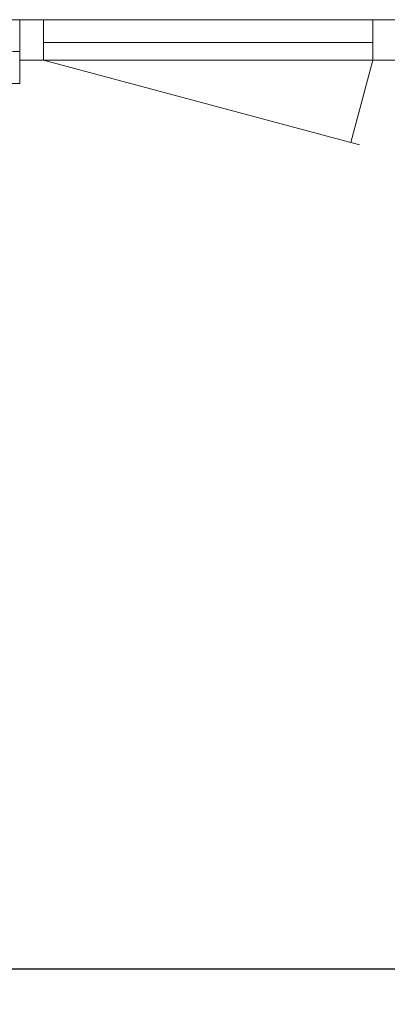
# Model space of a CAD drawing. Header units: millimetres. Extents: x 2016 to 102618, y -16590 to 68005.
# Tile 174 of 256: x 71468 to 72506, y 22924 to 25700. Entities that reach past the tile are written whole.
import ezdxf

# ---------------------------------------------------------------- set-up
doc = ezdxf.new("R2010")
doc.units = ezdxf.units.MM
for name, color, linetype, lineweight in [('A-ANNO-DIMS', 211, 'Continuous', 9), ('A-DOOR', 31, 'Continuous', 13), ('A-FLOR', 192, 'Continuous', 13), ('A-GENM', 13, 'Continuous', 13), ('A-WALL', 113, 'Continuous', 13), ('A-WALL-FNSH', 113, 'Continuous', 25)]:
    doc.layers.add(name, color=color, linetype=linetype, lineweight=lineweight)
doc.styles.add('ISOCPEUR_2', font='isocpeur.ttf', dxfattribs={"height": 180})
doc.dimstyles.new('00_VCS_maatvoering_1_8', dxfattribs={"dimscale": 304.8, "dimtxt": 179.276612, "dimasz": 0.918635, "dimexe": 0.328084, "dimexo": 0.0625, "dimgap": 0.164042, "dimtad": 1, "dimdec": 0, "dimzin": 0, "dimdsep": 46, "dimtxsty": 'ISOCPEUR_2', "dimblk1": 'DOTSMALL', "dimblk2": 'DOTSMALL', "dimsah": 1, "dimcen": 0.09, "dimdle": 0.328084, "dimadec": 0, "dimazin": 0, "dimtfac": 1, "dimtdec": 4, "dimtix": 1, "dimtmove": 0, "dimatfit": 3, "dimfxl": 0.328084, "dimfxlon": 1, "dimtvp": 1, "dimtolj": 1, "dimtzin": 0, "dimarcsym": 2})

# ---------------------------------------------------------------- blocks, each defined once
blk = doc.blocks.new('32_DO deur enkel - DO-4447905-00 Begane grond')
at = {"layer": 'A-DOOR', "lineweight": 5}
for p, q in [((-345, 24), (-412, 24)), ((-412, 24), (-412, -90)), ((-345, -90), (-345, 24)), ((585, 24), (-345, 24)), ((-345, 24), (-345, -26)), ((652, 24), (585, 24)), ((585, 24), (585, -90)), ((585, -26), (585, 24)), ((652, -90), (652, 24)), ((-345, -26), (585, -26)), ((-412, -90), (-345, -90)), ((585, -90), (652, -90))]:
    blk.add_line(p, q, dxfattribs=at)
at = {"layer": 'A-GENM'}
for p, q in [((-345, 24), (-282.7, 256.5)), ((585, 24), (-306.8, 263))]:
    blk.add_line(p, q, dxfattribs=at)
blk = doc.blocks.new('_DotSmall')
at = {"color": 0, "linetype": 'ByBlock', "const_width": 0.5}
blk.add_lwpolyline([(-0.0625, 0, 1), (0.0625, 0, 1)], format="xyb", close=True, dxfattribs=at)

msp = doc.modelspace()

# ---------------------------------------------------------------- linework, layer by layer
at = {"layer": 'A-FLOR'}
msp.add_line((71535, 25700), (72465, 25700), dxfattribs=at)
at = {"layer": 'A-WALL', "lineweight": 5}
msp.add_line((71468, 25610), (71448, 25610), dxfattribs=at)
at = {"layer": 'A-WALL-FNSH', "color": 7, "lineweight": 13}
for p, q in [((71468, 25700), (70380, 25700)), ((71468, 25520), (71468, 25700)), ((70560, 25520), (71468, 25520))]:
    msp.add_line(p, q, dxfattribs=at)

# ---------------------------------------------------------------- block references
at = {"layer": 'A-DOOR', "rotation": 180}
msp.add_blockref('32_DO deur enkel - DO-4447905-00 Begane grond', (72120, 25610), dxfattribs=at)

# ---------------------------------------------------------------- dimensions: what is measured, and where the dimension line sits
at = {"layer": 'A-ANNO-DIMS'}
msp.add_linear_dim(base=(73410, 23023.6), p1=(70560, 23123.6), p2=(73410, 23123.6), dimstyle='00_VCS_maatvoering_1_8', override={"dimpost": '<>', "dimfxl": 2850}, dxfattribs=at).render()

doc.saveas('drawing.dxf')
